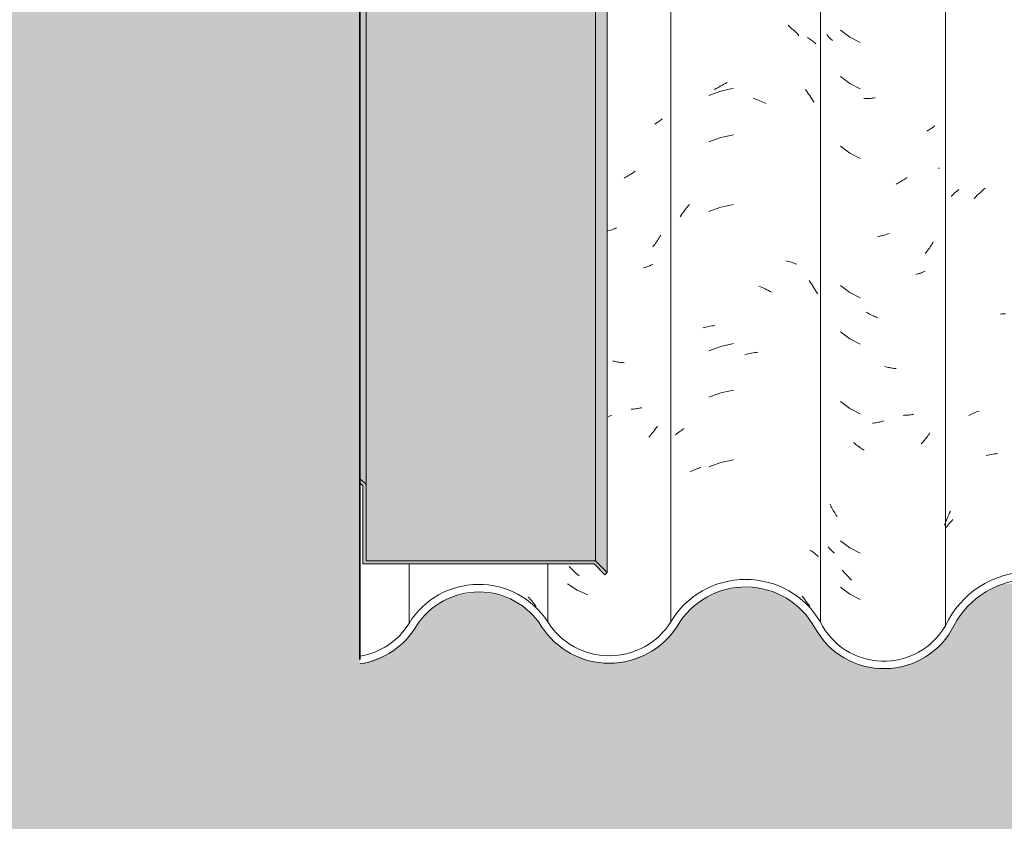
# Model space of a CAD drawing. Header units: metres. Extents: x -27.3 to 21, y -0.3 to 10.3.
# Tile 145 of 255: x 12.981 to 13.621, y 2.65 to 3.17. Entities that reach past the tile are written whole.
import ezdxf

# ---------------------------------------------------------------- set-up
doc = ezdxf.new("R2010")
doc.units = ezdxf.units.M
doc.layers.add('A-DETL', color=7, linetype='Continuous', lineweight=5, true_color=0x00a600)
for name, color, linetype, lineweight in [('A-DETL-GENF', 7, 'Continuous', 5), ('A-GLAZ-CWMG', 7, 'Continuous', 5), ('A-ROOF-OTLN', 7, 'Continuous', 5), ('A-ROOF-PATT', 7, 'Continuous', 5), ('A-WALL', 7, 'Continuous', 5)]:
    doc.layers.add(name, color=color, linetype=linetype, lineweight=lineweight)

# ---------------------------------------------------------------- blocks, each defined once
blk = doc.blocks.new('FP_288-FACHADA 03')
at = {"layer": 'A-GLAZ-CWMG', "color": 9, "true_color": 0xc0c0c0}
for p, q in [((18.7938, 3.05569), (18.79446, 3.05638)), ((18.79446, 3.05638), (18.79515, 3.05706)), ((18.79515, 3.05706), (18.79586, 3.05772)), ((18.79586, 3.05772), (18.79658, 3.05837)), ((18.79658, 3.05837), (18.79733, 3.059)), ((18.79733, 3.059), (18.79809, 3.05962)), ((18.79809, 3.05962), (18.79887, 3.06022)), ((18.80885, 3.05443), (18.80983, 3.05544)), ((18.80983, 3.05544), (18.81082, 3.05643)), ((18.81082, 3.05643), (18.81183, 3.0574)), ((18.81183, 3.0574), (18.81284, 3.05836)), ((18.81284, 3.05836), (18.81388, 3.05929)), ((18.81388, 3.05929), (18.81492, 3.0602)), ((18.81492, 3.0602), (18.81597, 3.06109)), ((18.82573, 2.97934), (18.82688, 2.97941)), ((18.82688, 2.97941), (18.82804, 2.97945)), ((18.82804, 2.97945), (18.8292, 2.97947)), ((18.80707, 2.9144), (18.80802, 2.91483)), ((18.80802, 2.91483), (18.80898, 2.91524)), ((18.80898, 2.91524), (18.80996, 2.91563)), ((18.80996, 2.91563), (18.81096, 2.91601)), ((18.81096, 2.91601), (18.81197, 2.91636)), ((18.80521, 2.91349), (18.80613, 2.91396)), ((18.80613, 2.91396), (18.80707, 2.9144)), ((18.81651, 2.88753), (18.81758, 2.88777)), ((18.81758, 2.88777), (18.81867, 2.88799)), ((18.81867, 2.88799), (18.81976, 2.8882)), ((18.81976, 2.8882), (18.82086, 2.88838)), ((18.82086, 2.88838), (18.82197, 2.88854)), ((18.82197, 2.88854), (18.8231, 2.88868)), ((18.8231, 2.88868), (18.82423, 2.8888)), ((18.79285, 2.85018), (18.79347, 2.85146)), ((18.79005, 2.84362), (18.79057, 2.84495)), ((18.79057, 2.84495), (18.79111, 2.84627)), ((18.79111, 2.84627), (18.79167, 2.84759)), ((18.79167, 2.84759), (18.79225, 2.84889)), ((18.79225, 2.84889), (18.79285, 2.85018)), ((18.79297, 2.8438), (18.79362, 2.8445)), ((18.79362, 2.8445), (18.79428, 2.84519)), ((18.79428, 2.84519), (18.79496, 2.84587)), ((18.78955, 2.84228), (18.79005, 2.84362)), ((18.79061, 2.84086), (18.79117, 2.84161)), ((18.79117, 2.84161), (18.79175, 2.84235)), ((18.79175, 2.84235), (18.79235, 2.84308)), ((18.79235, 2.84308), (18.79297, 2.8438))]:
    blk.add_line(p, q, dxfattribs=at)
blk = doc.blocks.new('FP_289-FACHADA 03')
at = {"layer": 'A-GLAZ-CWMG', "color": 9, "true_color": 0xc0c0c0}
for p, q in [((18.7135, 3.16032), (18.71315, 3.16079)), ((18.71386, 3.15987), (18.7135, 3.16032)), ((18.71423, 3.15941), (18.71386, 3.15987)), ((18.71462, 3.15897), (18.71423, 3.15941)), ((18.71502, 3.15853), (18.71462, 3.15897)), ((18.71543, 3.1581), (18.71502, 3.15853)), ((18.71585, 3.15768), (18.71543, 3.1581)), ((18.71629, 3.15727), (18.71585, 3.15768)), ((18.72207, 3.16369), (18.72801, 3.15914)), ((18.72801, 3.15914), (18.73468, 3.15574)), ((18.71674, 3.15687), (18.71629, 3.15727)), ((18.72207, 3.13355), (18.72801, 3.129)), ((18.72801, 3.129), (18.73468, 3.12559)), ((18.73798, 3.11925), (18.73726, 3.11926)), ((18.7387, 3.11925), (18.73798, 3.11925)), ((18.73942, 3.11927), (18.7387, 3.11925)), ((18.74015, 3.11929), (18.73942, 3.11927)), ((18.74088, 3.11934), (18.74015, 3.11929)), ((18.74162, 3.11939), (18.74088, 3.11934)), ((18.74235, 3.11946), (18.74162, 3.11939)), ((18.74309, 3.11954), (18.74235, 3.11946)), ((18.74384, 3.11963), (18.74309, 3.11954)), ((18.74458, 3.11974), (18.74384, 3.11963)), ((18.78125, 3.10007), (18.78076, 3.09973)), ((18.78174, 3.10042), (18.78125, 3.10007)), ((18.78222, 3.10078), (18.78174, 3.10042)), ((18.78269, 3.10115), (18.78222, 3.10078)), ((18.78314, 3.10153), (18.78269, 3.10115)), ((18.77866, 3.09846), (18.77811, 3.09816)), ((18.7792, 3.09876), (18.77866, 3.09846)), ((18.77973, 3.09908), (18.7792, 3.09876)), ((18.78025, 3.0994), (18.77973, 3.09908)), ((18.78076, 3.09973), (18.78025, 3.0994)), ((18.72207, 3.08833), (18.72801, 3.08379)), ((18.72801, 3.08379), (18.73468, 3.08038)), ((18.76536, 3.06802), (18.76466, 3.06753)), ((18.78599, 3.0742), (18.78573, 3.07391)), ((18.75889, 3.06413), (18.75815, 3.06376)), ((18.75962, 3.06451), (18.75889, 3.06413)), ((18.76035, 3.0649), (18.75962, 3.06451)), ((18.76108, 3.06531), (18.76035, 3.0649)), ((18.7618, 3.06573), (18.76108, 3.06531)), ((18.76252, 3.06616), (18.7618, 3.06573)), ((18.76324, 3.0666), (18.76252, 3.06616)), ((18.76395, 3.06706), (18.76324, 3.0666)), ((18.76466, 3.06753), (18.76395, 3.06706)), ((18.74674, 3.0297), (18.74599, 3.02955)), ((18.74749, 3.02986), (18.74674, 3.0297)), ((18.74824, 3.03004), (18.74749, 3.02986)), ((18.74899, 3.03022), (18.74824, 3.03004)), ((18.74975, 3.03042), (18.74899, 3.03022)), ((18.7505, 3.03064), (18.74975, 3.03042)), ((18.75125, 3.03087), (18.7505, 3.03064)), ((18.752, 3.03111), (18.75125, 3.03087)), ((18.75275, 3.03136), (18.752, 3.03111)), ((18.7535, 3.03163), (18.75275, 3.03136)), ((18.78075, 3.02372), (18.78024, 3.02296)), ((18.78124, 3.0245), (18.78075, 3.02372)), ((18.78173, 3.02528), (18.78124, 3.0245)), ((18.78221, 3.02607), (18.78173, 3.02528)), ((18.77755, 3.01929), (18.77698, 3.01858)), ((18.7781, 3.02), (18.77755, 3.01929)), ((18.77865, 3.02073), (18.7781, 3.02)), ((18.77919, 3.02146), (18.77865, 3.02073)), ((18.77972, 3.02221), (18.77919, 3.02146)), ((18.78024, 3.02296), (18.77972, 3.02221)), ((18.77159, 3.0052), (18.77094, 3.00504)), ((18.77222, 3.00538), (18.77159, 3.0052)), ((18.77286, 3.00557), (18.77222, 3.00538)), ((18.77348, 3.00577), (18.77286, 3.00557)), ((18.7741, 3.00598), (18.77348, 3.00577)), ((18.7747, 3.00621), (18.7741, 3.00598)), ((18.7753, 3.00644), (18.7747, 3.00621)), ((18.7759, 3.00668), (18.7753, 3.00644)), ((18.77648, 3.00694), (18.7759, 3.00668)), ((18.77705, 3.0072), (18.77648, 3.00694)), ((18.72207, 2.99791), (18.72801, 2.99336)), ((18.72801, 2.99336), (18.73468, 2.98995)), ((18.73944, 2.98007), (18.73871, 2.98049)), ((18.74016, 2.97967), (18.73944, 2.98007)), ((18.7409, 2.97928), (18.74016, 2.97967)), ((18.74163, 2.9789), (18.7409, 2.97928)), ((18.74237, 2.97854), (18.74163, 2.9789)), ((18.74311, 2.97819), (18.74237, 2.97854)), ((18.74385, 2.97786), (18.74311, 2.97819)), ((18.74459, 2.97753), (18.74385, 2.97786)), ((18.74534, 2.97722), (18.74459, 2.97753)), ((18.74609, 2.97693), (18.74534, 2.97722)), ((18.72207, 2.96776), (18.72801, 2.96321)), ((18.72801, 2.96321), (18.73468, 2.95981)), ((18.75153, 2.94505), (18.75078, 2.94525)), ((18.75228, 2.94487), (18.75153, 2.94505)), ((18.75303, 2.9447), (18.75228, 2.94487)), ((18.75378, 2.94454), (18.75303, 2.9447)), ((18.75453, 2.9444), (18.75378, 2.94454)), ((18.75528, 2.94427), (18.75453, 2.9444)), ((18.75602, 2.94415), (18.75528, 2.94427)), ((18.75677, 2.94405), (18.75602, 2.94415)), ((18.75751, 2.94396), (18.75677, 2.94405)), ((18.75825, 2.94388), (18.75751, 2.94396)), ((18.72207, 2.92255), (18.72801, 2.918)), ((18.72801, 2.918), (18.73468, 2.91459)), ((18.74349, 2.90859), (18.74275, 2.9085)), ((18.74423, 2.90869), (18.74349, 2.90859)), ((18.74498, 2.90881), (18.74423, 2.90869)), ((18.74573, 2.90893), (18.74498, 2.90881)), ((18.74648, 2.90908), (18.74573, 2.90893)), ((18.74723, 2.90923), (18.74648, 2.90908)), ((18.74798, 2.9094), (18.74723, 2.90923)), ((18.74873, 2.90958), (18.74798, 2.9094)), ((18.74948, 2.90978), (18.74873, 2.90958)), ((18.75023, 2.90999), (18.74948, 2.90978)), ((18.7635, 2.91359), (18.76279, 2.91357)), ((18.76421, 2.91362), (18.7635, 2.91359)), ((18.76492, 2.91366), (18.76421, 2.91362)), ((18.76562, 2.91372), (18.76492, 2.91366)), ((18.76631, 2.91379), (18.76562, 2.91372)), ((18.767, 2.91388), (18.76631, 2.91379)), ((18.76769, 2.91397), (18.767, 2.91388)), ((18.76836, 2.91408), (18.76769, 2.91397)), ((18.76904, 2.9142), (18.76836, 2.91408)), ((18.7697, 2.91433), (18.76904, 2.9142)), ((18.78006, 2.90212), (18.77953, 2.90137)), ((18.73112, 2.89541), (18.73045, 2.89597)), ((18.73179, 2.89486), (18.73112, 2.89541)), ((18.77502, 2.89572), (18.77441, 2.89506)), ((18.77561, 2.89639), (18.77502, 2.89572)), ((18.7762, 2.89707), (18.77561, 2.89639)), ((18.77678, 2.89776), (18.7762, 2.89707)), ((18.77735, 2.89847), (18.77678, 2.89776)), ((18.77791, 2.89918), (18.77735, 2.89847)), ((18.77846, 2.8999), (18.77791, 2.89918)), ((18.779, 2.90063), (18.77846, 2.8999)), ((18.77953, 2.90137), (18.779, 2.90063)), ((18.73246, 2.89432), (18.73179, 2.89486)), ((18.73315, 2.89379), (18.73246, 2.89432)), ((18.73384, 2.89327), (18.73315, 2.89379)), ((18.73453, 2.89277), (18.73384, 2.89327)), ((18.73523, 2.89227), (18.73453, 2.89277)), ((18.73593, 2.8918), (18.73523, 2.89227)), ((18.73664, 2.89133), (18.73593, 2.8918)), ((18.73735, 2.89088), (18.73664, 2.89133)), ((18.71562, 2.8551), (18.71522, 2.85594)), ((18.71604, 2.85426), (18.71562, 2.8551)), ((18.71646, 2.85343), (18.71604, 2.85426)), ((18.7169, 2.85261), (18.71646, 2.85343)), ((18.71735, 2.8518), (18.7169, 2.85261)), ((18.71781, 2.851), (18.71735, 2.8518)), ((18.71828, 2.8502), (18.71781, 2.851)), ((18.71877, 2.84942), (18.71828, 2.8502)), ((18.71926, 2.84864), (18.71877, 2.84942)), ((18.71976, 2.84787), (18.71926, 2.84864)), ((18.72207, 2.83212), (18.72801, 2.82757)), ((18.71437, 2.82768), (18.71401, 2.82811)), ((18.71475, 2.82725), (18.71437, 2.82768)), ((18.71514, 2.82683), (18.71475, 2.82725)), ((18.71554, 2.82642), (18.71514, 2.82683)), ((18.71596, 2.82601), (18.71554, 2.82642)), ((18.71638, 2.82561), (18.71596, 2.82601)), ((18.71682, 2.82522), (18.71638, 2.82561)), ((18.71727, 2.82484), (18.71682, 2.82522)), ((18.72801, 2.82757), (18.73468, 2.82417)), ((18.71773, 2.82447), (18.71727, 2.82484)), ((18.7182, 2.8241), (18.71773, 2.82447)), ((18.72369, 2.81244), (18.72312, 2.81314)), ((18.72427, 2.81176), (18.72369, 2.81244)), ((18.72486, 2.81108), (18.72427, 2.81176)), ((18.72546, 2.81041), (18.72486, 2.81108)), ((18.72607, 2.80976), (18.72546, 2.81041)), ((18.72668, 2.80911), (18.72607, 2.80976)), ((18.72731, 2.80848), (18.72668, 2.80911)), ((18.72794, 2.80786), (18.72731, 2.80848)), ((18.72857, 2.80724), (18.72794, 2.80786)), ((18.72922, 2.80665), (18.72857, 2.80724)), ((18.72207, 2.80198), (18.72801, 2.79743)), ((18.72801, 2.79743), (18.73468, 2.79402))]:
    blk.add_line(p, q, dxfattribs=at)
blk = doc.blocks.new('FP_290-FACHADA 03')
at = {"layer": 'A-GLAZ-CWMG', "color": 9, "true_color": 0xc0c0c0}
for p, q in [((18.68799, 3.16682), (18.68891, 3.16603)), ((18.68891, 3.16603), (18.68982, 3.16523)), ((18.68982, 3.16523), (18.69072, 3.1644)), ((18.69072, 3.1644), (18.69161, 3.16357)), ((18.69161, 3.16357), (18.69249, 3.16271)), ((18.69249, 3.16271), (18.69335, 3.16184)), ((18.69335, 3.16184), (18.69421, 3.16096)), ((18.69421, 3.16096), (18.69505, 3.16006)), ((18.7005, 3.15895), (18.70124, 3.15847)), ((18.70124, 3.15847), (18.70196, 3.15798)), ((18.70196, 3.15798), (18.70268, 3.15747)), ((18.70268, 3.15747), (18.70337, 3.15695)), ((18.70337, 3.15695), (18.70406, 3.15642)), ((18.70406, 3.15642), (18.70472, 3.15588)), ((18.70472, 3.15588), (18.70538, 3.15532)), ((18.70538, 3.15532), (18.70601, 3.15476)), ((18.64031, 3.12507), (18.6413, 3.1257)), ((18.6413, 3.1257), (18.6423, 3.12631)), ((18.6423, 3.12631), (18.64331, 3.1269)), ((18.64331, 3.1269), (18.64432, 3.12748)), ((18.64432, 3.12748), (18.64534, 3.12803)), ((18.65265, 3.1259), (18.64438, 3.12415)), ((18.64534, 3.12803), (18.64636, 3.12857)), ((18.64636, 3.12857), (18.64739, 3.12909)), ((18.64739, 3.12909), (18.64842, 3.12959)), ((18.64438, 3.12415), (18.63646, 3.1212)), ((18.66539, 3.11947), (18.66644, 3.11909)), ((18.66644, 3.11909), (18.66749, 3.1187)), ((18.69908, 3.12519), (18.69984, 3.1242)), ((18.69984, 3.1242), (18.7006, 3.12319)), ((18.7006, 3.12319), (18.70134, 3.12217)), ((18.70134, 3.12217), (18.70206, 3.12114)), ((18.70206, 3.12114), (18.70277, 3.1201)), ((18.70277, 3.1201), (18.70347, 3.11904)), ((18.66749, 3.1187), (18.66854, 3.11829)), ((18.66854, 3.11829), (18.66959, 3.11786)), ((18.66959, 3.11786), (18.67063, 3.11741)), ((18.67063, 3.11741), (18.67167, 3.11695)), ((18.67167, 3.11695), (18.67271, 3.11646)), ((18.67271, 3.11646), (18.67374, 3.11595)), ((18.70347, 3.11904), (18.70415, 3.11797)), ((18.70415, 3.11797), (18.70481, 3.11688)), ((18.64438, 3.09401), (18.63646, 3.09105)), ((18.65265, 3.09576), (18.64438, 3.09401)), ((18.62236, 3.04856), (18.62315, 3.04952)), ((18.62315, 3.04952), (18.62396, 3.05047)), ((18.64438, 3.04879), (18.63646, 3.04584)), ((18.65265, 3.05055), (18.64438, 3.04879)), ((18.6179, 3.04248), (18.61861, 3.04353)), ((18.61861, 3.04353), (18.61933, 3.04456)), ((18.61933, 3.04456), (18.62007, 3.04558)), ((18.62007, 3.04558), (18.62082, 3.04659)), ((18.62082, 3.04659), (18.62158, 3.04758)), ((18.62158, 3.04758), (18.62236, 3.04856)), ((18.68648, 3.01395), (18.68742, 3.01373)), ((18.68742, 3.01373), (18.68834, 3.01349)), ((18.68834, 3.01349), (18.68926, 3.01323)), ((18.68926, 3.01323), (18.69017, 3.01296)), ((18.69017, 3.01296), (18.69106, 3.01267)), ((18.69106, 3.01267), (18.69195, 3.01237)), ((18.69195, 3.01237), (18.69282, 3.01204)), ((18.69282, 3.01204), (18.69368, 3.01171)), ((18.70169, 3.00111), (18.7024, 3.00007)), ((18.7024, 3.00007), (18.70311, 2.99902)), ((18.70311, 2.99902), (18.7038, 2.99795)), ((18.7038, 2.99795), (18.70447, 2.99688)), ((18.66905, 2.99752), (18.67009, 2.99708)), ((18.67009, 2.99708), (18.67113, 2.99662)), ((18.67113, 2.99662), (18.67217, 2.99614)), ((18.67217, 2.99614), (18.6732, 2.99565)), ((18.6732, 2.99565), (18.67423, 2.99513)), ((18.67423, 2.99513), (18.67526, 2.9946)), ((18.67526, 2.9946), (18.67627, 2.99404)), ((18.67627, 2.99404), (18.67729, 2.99347)), ((18.70447, 2.99688), (18.70513, 2.99579)), ((18.70513, 2.99579), (18.70577, 2.99468)), ((18.70577, 2.99468), (18.7064, 2.99357)), ((18.7064, 2.99357), (18.70701, 2.99245)), ((18.63274, 2.97047), (18.63367, 2.97071)), ((18.63367, 2.97071), (18.63461, 2.97092)), ((18.63461, 2.97092), (18.63555, 2.97112)), ((18.63555, 2.97112), (18.63651, 2.9713)), ((18.63651, 2.9713), (18.63747, 2.97146)), ((18.63747, 2.97146), (18.63845, 2.97161)), ((18.63845, 2.97161), (18.63943, 2.97173)), ((18.63943, 2.97173), (18.64041, 2.97184)), ((18.65265, 2.96012), (18.64438, 2.95836)), ((18.64438, 2.95836), (18.63646, 2.95541)), ((18.66, 2.95296), (18.66106, 2.95323)), ((18.66106, 2.95323), (18.66212, 2.95347)), ((18.66212, 2.95347), (18.66317, 2.9537)), ((18.66317, 2.9537), (18.66423, 2.95391)), ((18.66423, 2.95391), (18.66529, 2.9541)), ((18.66529, 2.9541), (18.66634, 2.95427)), ((18.66634, 2.95427), (18.66739, 2.95442)), ((18.66739, 2.95442), (18.66844, 2.95455)), ((18.64438, 2.92822), (18.63646, 2.92527)), ((18.65265, 2.92998), (18.64438, 2.92822)), ((18.61559, 2.9014), (18.61625, 2.90195)), ((18.61625, 2.90195), (18.61692, 2.90249)), ((18.61692, 2.90249), (18.61761, 2.90302)), ((18.61761, 2.90302), (18.61831, 2.90353)), ((18.61831, 2.90353), (18.61903, 2.90403)), ((18.61903, 2.90403), (18.61976, 2.90452)), ((18.61976, 2.90452), (18.6205, 2.905)), ((18.61495, 2.90084), (18.61559, 2.9014)), ((18.64438, 2.88301), (18.63646, 2.88005)), ((18.65265, 2.88476), (18.64438, 2.88301)), ((18.62443, 2.87701), (18.62525, 2.87739)), ((18.62525, 2.87739), (18.62609, 2.87776)), ((18.62609, 2.87776), (18.62694, 2.87812)), ((18.62694, 2.87812), (18.6278, 2.87846)), ((18.6278, 2.87846), (18.62867, 2.87879)), ((18.62867, 2.87879), (18.62956, 2.87909)), ((18.62956, 2.87909), (18.63045, 2.87939)), ((18.63045, 2.87939), (18.63135, 2.87966)), ((18.70236, 2.82613), (18.70306, 2.82562)), ((18.70306, 2.82562), (18.70375, 2.82509)), ((18.70375, 2.82509), (18.70442, 2.82456)), ((18.70442, 2.82456), (18.70508, 2.82401)), ((18.70508, 2.82401), (18.70573, 2.82344)), ((18.70573, 2.82344), (18.70636, 2.82287)), ((18.70636, 2.82287), (18.70697, 2.82228)), ((18.70697, 2.82228), (18.70756, 2.82169)), ((18.69706, 2.79608), (18.69792, 2.79505)), ((18.69792, 2.79505), (18.69877, 2.794)), ((18.69877, 2.794), (18.69961, 2.79294)), ((18.69961, 2.79294), (18.70042, 2.79186)), ((18.70042, 2.79186), (18.70122, 2.79076)), ((18.70122, 2.79076), (18.70201, 2.78965))]:
    blk.add_line(p, q, dxfattribs=at)
blk = doc.blocks.new('FP_291-FACHADA 03')
at = {"layer": 'A-GLAZ-CWMG', "color": 9, "true_color": 0xc0c0c0}
for p, q in [((18.60187, 3.10292), (18.60127, 3.10258)), ((18.60245, 3.10327), (18.60187, 3.10292)), ((18.60303, 3.10363), (18.60245, 3.10327)), ((18.60359, 3.10401), (18.60303, 3.10363)), ((18.60414, 3.10439), (18.60359, 3.10401)), ((18.60468, 3.10479), (18.60414, 3.10439)), ((18.60521, 3.1052), (18.60468, 3.10479)), ((18.60572, 3.10561), (18.60521, 3.1052)), ((18.60622, 3.10604), (18.60572, 3.10561)), ((18.58232, 3.06806), (18.58151, 3.06763)), ((18.58313, 3.06851), (18.58232, 3.06806)), ((18.58394, 3.06898), (18.58313, 3.06851)), ((18.58474, 3.06946), (18.58394, 3.06898)), ((18.58554, 3.06996), (18.58474, 3.06946)), ((18.58633, 3.07047), (18.58554, 3.06996)), ((18.58712, 3.071), (18.58633, 3.07047)), ((18.5879, 3.07155), (18.58712, 3.071)), ((18.58867, 3.07211), (18.5879, 3.07155)), ((18.57185, 3.03361), (18.57102, 3.03338)), ((18.57269, 3.03386), (18.57185, 3.03361)), ((18.57353, 3.03412), (18.57269, 3.03386)), ((18.57437, 3.0344), (18.57353, 3.03412)), ((18.5752, 3.0347), (18.57437, 3.0344)), ((18.57604, 3.03501), (18.5752, 3.0347)), ((18.57687, 3.03534), (18.57604, 3.03501)), ((18.60478, 3.02968), (18.60424, 3.0288)), ((18.6053, 3.03056), (18.60478, 3.02968)), ((18.60077, 3.02377), (18.60015, 3.02297)), ((18.60138, 3.02458), (18.60077, 3.02377)), ((18.60198, 3.0254), (18.60138, 3.02458)), ((18.60256, 3.02623), (18.60198, 3.0254)), ((18.60313, 3.02708), (18.60256, 3.02623)), ((18.60369, 3.02793), (18.60313, 3.02708)), ((18.60424, 3.0288), (18.60369, 3.02793)), ((18.59764, 3.01044), (18.59697, 3.01018)), ((18.5983, 3.01071), (18.59764, 3.01044)), ((18.59895, 3.01099), (18.5983, 3.01071)), ((18.59959, 3.01129), (18.59895, 3.01099)), ((18.60022, 3.01159), (18.59959, 3.01129)), ((18.5949, 3.00949), (18.59419, 3.00928)), ((18.5956, 3.0097), (18.5949, 3.00949)), ((18.59629, 3.00993), (18.5956, 3.0097)), ((18.59697, 3.01018), (18.59629, 3.00993)), ((18.57498, 2.94867), (18.57415, 2.94885)), ((18.57582, 2.94849), (18.57498, 2.94867)), ((18.57665, 2.94834), (18.57582, 2.94849)), ((18.57748, 2.9482), (18.57665, 2.94834)), ((18.57831, 2.94808), (18.57748, 2.9482)), ((18.57914, 2.94797), (18.57831, 2.94808)), ((18.57997, 2.94788), (18.57914, 2.94797)), ((18.58079, 2.94781), (18.57997, 2.94788)), ((18.58161, 2.94775), (18.58079, 2.94781)), ((18.58691, 2.91763), (18.58612, 2.91758)), ((18.58769, 2.91769), (18.58691, 2.91763)), ((18.58846, 2.91777), (18.58769, 2.91769)), ((18.58923, 2.91786), (18.58846, 2.91777)), ((18.58999, 2.91796), (18.58923, 2.91786)), ((18.59075, 2.91809), (18.58999, 2.91796)), ((18.5915, 2.91822), (18.59075, 2.91809)), ((18.59224, 2.91837), (18.5915, 2.91822)), ((18.59297, 2.91854), (18.59224, 2.91837)), ((18.57192, 2.91306), (18.57109, 2.91283)), ((18.57276, 2.91331), (18.57192, 2.91306)), ((18.5736, 2.91358), (18.57276, 2.91331)), ((18.6002, 2.90246), (18.59957, 2.90168)), ((18.60082, 2.90326), (18.6002, 2.90246)), ((18.60143, 2.90407), (18.60082, 2.90326)), ((18.60202, 2.9049), (18.60143, 2.90407)), ((18.60261, 2.90573), (18.60202, 2.9049)), ((18.60318, 2.90658), (18.60261, 2.90573)), ((18.59828, 2.90014), (18.59762, 2.89939)), ((18.59893, 2.9009), (18.59828, 2.90014)), ((18.59957, 2.90168), (18.59893, 2.9009)), ((18.5466, 2.81475), (18.54593, 2.81549)), ((18.54728, 2.81402), (18.5466, 2.81475)), ((18.54797, 2.81331), (18.54728, 2.81402)), ((18.54866, 2.81261), (18.54797, 2.81331)), ((18.54937, 2.81192), (18.54866, 2.81261)), ((18.55008, 2.81125), (18.54937, 2.81192)), ((18.55081, 2.81059), (18.55008, 2.81125)), ((18.55154, 2.80994), (18.55081, 2.81059)), ((18.55228, 2.80931), (18.55154, 2.80994)), ((18.54482, 2.80427), (18.55103, 2.80004)), ((18.55103, 2.80004), (18.55789, 2.79695))]:
    blk.add_line(p, q, dxfattribs=at)
blk = doc.blocks.new('FP_292-FACHADA 03')
at = {"layer": 'A-GLAZ-CWMG', "color": 9, "true_color": 0xc0c0c0}
for p, q in [((18.51926, 2.79563), (18.52004, 2.79479)), ((18.52004, 2.79479), (18.52081, 2.79394)), ((18.52081, 2.79394), (18.52157, 2.79308)), ((18.52157, 2.79308), (18.52231, 2.7922)), ((18.52231, 2.7922), (18.52304, 2.79131)), ((18.52304, 2.79131), (18.52377, 2.7904)), ((18.52377, 2.7904), (18.52447, 2.78949))]:
    blk.add_line(p, q, dxfattribs=at)
blk = doc.blocks.new('Rectangular Mullion - Telha Fibrocimento - Ondulada-V280-FACHADA 03')
at = {"layer": 'A-GLAZ-CWMG', "true_color": 0xc0c0c0}
h = blk.add_hatch(dxfattribs=at)
h.set_pattern_fill('FP_25', color=9, style=0, pattern_type=2)
h.set_pattern_definition([(0, (32.697, 1.318), (0.4064, 0.10048), [0.01676, -0.28804, 0.01676, -0.28804, -1.626]), (0, (32.697, 1.318), (0.4064, 0.10048), [-0.6096, 0.01676, -0.59284, 0.01676, -0.28804, -0.7112]), (0, (32.697, 1.318), (0.4064, 0.10048), [-1.524, 0.01676, -0.18644, 0.01676, -0.49124]), (120.277, (32.85, 1.369), (-0.29021076, 0.2961346), [0.01663, -0.28565, 0.01663, -1.898]), (120.277, (32.85, 1.369), (-0.29021076, 0.2961346), [-0.3189, -0.28565, 0.01663, -0.58792, -1.008]), (120.277, (32.85, 1.369), (-0.29021076, 0.2961346), [-1.209, 0.01663, -0.28565, 0.01663, -0.68868]), (120.277, (32.85, 1.369), (-0.29021076, 0.2961346), [-1.528, -0.18489, 0.01663, -0.48717]), (239.723, (32.9, 1.569), (-0.1161944, -0.39998585), [0.01663, -0.28565, 0.01663, -1.898]), (239.723, (32.9, 1.569), (-0.1161944, -0.39998585), [-0.3189, -0.28565, 0.01663, -0.58792, -1.008]), (239.723, (32.9, 1.569), (-0.1161944, -0.39998585), [-1.209, 0.01663, -0.28565, 0.01663, -0.68868]), (239.723, (32.9, 1.569), (-0.1161944, -0.39998585), [-1.528, -0.18489, 0.01663, -0.48717])])
h.paths.add_polyline_path([(18.74476, 2.7494), (18.75707, 2.74958), (18.76897, 2.75269), (18.77977, 2.75853), (18.79008, 2.76865), (18.80325, 2.78808), (18.81339, 2.79709), (18.82541, 2.80342), (18.83862, 2.8067), (18.85224, 2.80674), (18.86653, 2.80298), (18.87753, 2.79727), (18.88772, 2.78833), (18.90229, 2.76733), (18.91134, 2.75936), (18.92383, 2.75331), (18.93438, 2.75085), (18.94594, 2.75081), (18.95772, 2.75364), (18.96875, 2.75941), (18.9782, 2.76797), (18.99193, 2.78734), (19.00336, 2.79661), (19.01486, 2.80202), (19.02645, 2.80461), (19.04016, 2.80421), (19.05306, 2.80055), (19.06242, 2.79576), (19.07214, 2.78739), (19.08718, 2.7667), (19.09644, 2.75902), (19.10792, 2.7536), (19.11844, 2.75119), (19.1299, 2.75118), (19.14214, 2.75427), (19.15363, 2.76063), (19.15732, 2.76427), (19.14896, 2.7586), (19.13805, 2.75427), (19.13734, 2.75676), (19.13319, 2.75365), (19.12282, 2.75288), (19.1106, 2.75476), (19.10701, 2.75617), (19.10792, 2.75866), (19.10721, 2.75902), (19.10137, 2.76203), (19.09948, 2.75922), (19.08772, 2.7684), (19.08028, 2.77738), (19.08393, 2.77941), (19.07578, 2.79078), (19.06513, 2.79992), (19.05098, 2.80668), (19.03846, 2.80955), (19.02478, 2.8095), (19.0111, 2.80614), (18.99861, 2.79967), (18.9876, 2.78985), (18.97371, 2.77022), (18.96551, 2.76315), (18.95548, 2.75814), (18.94526, 2.75571), (18.93438, 2.75576), (18.92205, 2.7593), (18.91421, 2.7634), (18.90608, 2.77055), (18.89135, 2.79173), (18.87999, 2.8016), (18.86612, 2.80851), (18.85179, 2.81176), (18.83668, 2.81143), (18.82211, 2.80743), (18.80897, 2.80003), (18.79707, 2.78808), (18.78883, 2.77531), (18.78351, 2.7682), (18.77502, 2.76122), (18.76509, 2.75644), (18.75429, 2.75416), (18.74325, 2.75449), (18.73217, 2.75766), (18.72223, 2.76349), (18.71494, 2.77025), (18.70893, 2.77941), (18.69849, 2.79202), (18.6884, 2.79966), (18.67488, 2.80519), (18.66038, 2.80707), (18.64542, 2.805), (18.63237, 2.79966), (18.62076, 2.79087), (18.60432, 2.77031), (18.59473, 2.76336), (18.5837, 2.75901), (18.57191, 2.75752), (18.55896, 2.75946), (18.54909, 2.76336), (18.5395, 2.77031), (18.52345, 2.78966), (18.51046, 2.79827), (18.50006, 2.80228), (18.48673, 2.80384), (18.47342, 2.80202), (18.46101, 2.79695), (18.4503, 2.78894), (18.4346, 2.76944), (18.42516, 2.76249), (18.41408, 2.75812), (18.41004, 2.7576), (18.41004, 2.75268), (18.41578, 2.75343), (18.4281, 2.75847), (18.43868, 2.76648), (18.45448, 2.7861), (18.46422, 2.79309), (18.47571, 2.79749), (18.48735, 2.79892), (18.50006, 2.7971), (18.51046, 2.79299), (18.52017, 2.78596), (18.53734, 2.76582), (18.54674, 2.75902), (18.56012, 2.75408), (18.57201, 2.75261), (18.58505, 2.75427), (18.59897, 2.76037), (18.60784, 2.76684), (18.62335, 2.78645), (18.63261, 2.79404), (18.64512, 2.79966), (18.65515, 2.80188), (18.66718, 2.8017), (18.67883, 2.79874), (18.68946, 2.79318), (18.69849, 2.78531), (18.7125, 2.76563), (18.72299, 2.75706), (18.73277, 2.75214), (18.74396, 2.74958)])
h.paths.add_polyline_path([(19.21338, 2.80707), (19.21057, 2.80429), (19.21688, 2.80431), (19.21361, 2.80689)])
h.paths.add_polyline_path([(19.3089, 2.75151), (19.30664, 2.75416), (19.30774, 2.75425), (19.31809, 2.75644), (19.32197, 2.75875), (19.31007, 2.75642), (19.30076, 2.75659), (19.28913, 2.75986), (19.28018, 2.76482), (19.27321, 2.77075), (19.25856, 2.79087), (19.24608, 2.80079), (19.23408, 2.8064), (19.22169, 2.80921), (19.20838, 2.80919), (19.19339, 2.80519), (19.18244, 2.79958), (19.17192, 2.79053), (19.16279, 2.77693), (19.16483, 2.77875), (19.16825, 2.77693), (19.16973, 2.7824), (19.16483, 2.77941), (19.17395, 2.79053), (19.17581, 2.78737), (19.18524, 2.79549), (19.1834, 2.79817), (19.18537, 2.79958), (19.18561, 2.79568), (19.19656, 2.80129), (19.1956, 2.80384), (19.19996, 2.80533), (19.21526, 2.80683), (19.2219, 2.80596), (19.22209, 2.80421), (19.23588, 2.80045), (19.24608, 2.79505), (19.25262, 2.78947), (19.25319, 2.79064), (19.26189, 2.77936), (19.26132, 2.77874), (19.26249, 2.77712), (19.26343, 2.77712), (19.27013, 2.76691), (19.2801, 2.75893), (19.29098, 2.75388), (19.30146, 2.75152), (19.30771, 2.75151)])
h.paths.add_polyline_path([(19.46434, 2.75178), (19.47069, 2.75182), (19.47683, 2.75331), (19.47505, 2.75375), (19.4693, 2.75676), (19.45862, 2.75689), (19.44704, 2.76006), (19.4382, 2.76482), (19.43097, 2.7709), (19.41851, 2.78786), (19.41055, 2.79465), (19.40015, 2.79964), (19.39039, 2.80184), (19.37841, 2.80135), (19.36934, 2.79864), (19.36639, 2.79709), (19.3561, 2.78786), (19.34861, 2.77693), (19.34497, 2.77693), (19.34048, 2.77075), (19.33725, 2.768), (19.34162, 2.76659), (19.33231, 2.76379), (19.33463, 2.76023), (19.33362, 2.75892), (19.33689, 2.76122), (19.34473, 2.7682), (19.35654, 2.78446), (19.36361, 2.79052), (19.37193, 2.79475), (19.38103, 2.79693), (19.39097, 2.79679), (19.40119, 2.79388), (19.4078, 2.79052), (19.41488, 2.78446), (19.42736, 2.76744), (19.43807, 2.75901), (19.44918, 2.75401), (19.4598, 2.75178), (19.46178, 2.75178)])
h.paths.add_polyline_path([(19.47505, 2.75375), (19.48102, 2.75473), (19.47583, 2.75576)])
h.paths.add_polyline_path([(19.48209, 2.75451), (19.4927, 2.75983), (19.50178, 2.76744), (19.50857, 2.77718), (19.50514, 2.78059), (19.49826, 2.77111), (19.49084, 2.76456), (19.48123, 2.75948), (19.47687, 2.75836), (19.4817, 2.75678), (19.48187, 2.75576)])
h.paths.add_polyline_path([(19.12941, 2.75501), (19.13299, 2.75698), (19.12927, 2.75609)])
h.paths.add_polyline_path([(19.16084, 2.76684), (19.16084, 2.76765), (19.15759, 2.77004)])
h.paths.add_polyline_path([(19.26945, 2.7675), (19.26945, 2.76885), (19.27021, 2.76815), (19.26964, 2.76766)])
at = {"layer": 'A-GLAZ-CWMG'}
for p, q in [((18.61183, 4.13466), (18.61183, 2.77941)), ((18.70893, 4.13466), (18.70893, 2.77941)), ((18.79008, 4.13223), (18.79008, 2.77698)), ((18.44196, 2.81719), (18.44196, 2.77853)), ((18.53199, 2.81719), (18.53199, 2.77941))]:
    blk.add_line(p, q, dxfattribs=at)
for centre, major_axis, start_param, end_param in [((18.8456, 2.75157), (0.06118, 0), 0.478163, 2.708177), ((18.66038, 2.75157), (0.05612, 0), 0.525465, 2.616128), ((18.8456, 2.75157), (0.05618, 0), 0.479897, 2.667558), ((18.48725, 2.75157), (0.05286, 0), 0.561652, 2.599777), ((18.66038, 2.75157), (0.05114, 0), 0.49447, 2.616374), ((18.48725, 2.75157), (0.04788, 0), 0.560893, 2.57643), ((18.40257, 2.80228), (0.04614, 0), 4.876149, 5.735618), ((18.40257, 2.80228), (0.05114, 0), 4.860229, 5.75804), ((18.57191, 2.80408), (0.05205, 0), 3.701092, 5.7276), ((18.57191, 2.80408), (0.04708, 0), 3.700093, 5.724685), ((18.75015, 2.79935), (0.0508, 0), 3.634676, 5.820528), ((18.75015, 2.79935), (0.04589, 0), 3.596619, 5.767598)]:
    blk.add_ellipse(centre, major_axis=major_axis, ratio=0.988936, start_param=start_param, end_param=end_param, dxfattribs=at)
for name in ['FP_290-FACHADA 03', 'FP_288-FACHADA 03', 'FP_291-FACHADA 03', 'FP_289-FACHADA 03', 'FP_292-FACHADA 03']:
    blk.add_blockref(name, (0, 0), dxfattribs=at)

msp = doc.modelspace()

# ---------------------------------------------------------------- hatches: boundary and pattern name
at = {"layer": 'A-DETL-GENF', "true_color": 0xdbcc9e}
h = msp.add_hatch(color=9, dxfattribs=at)
h.paths.add_polyline_path([(13.20222, 2.62), (20.04722, 2.62), (20.04722, 2.68), (13.20222, 2.68), (13.20222, 2.65)])
h.paths.add_polyline_path([(18.99945, 4.62375), (19.94672, 4.62375), (19.94672, 4.71375), (17.16232, 4.71375), (17.16222, 4.80375), (17.00732, 4.80375), (17.00732, 4.62375), (18.50641, 4.62375)])
h = msp.add_hatch(color=9, dxfattribs=at)
h.paths.add_polyline_path([(13.083, -0.15), (13.20222, -0.15), (13.20222, 3.65), (12.87222, 3.65), (12.87222, -0.15), (13.05722, -0.15)])
h.paths.add_polyline_path([(13.03089, 3.67), (13.20222, 3.67), (13.20222, 4.25), (12.87222, 4.25), (12.87222, 3.67), (13.02722, 3.67)])
at = {"layer": 'A-ROOF-PATT', "true_color": 0x919191}
h = msp.add_hatch(color=252, dxfattribs=at)
h.paths.add_polyline_path([(13.20622, 2.86859), (13.20622, 3.625), (13.20485, 3.625), (13.20222, 3.65), (13.20222, 2.87263)])
h.paths.add_polyline_path([(13.20222, 3.67), (13.20622, 3.67), (13.20622, 4.22371), (13.20222, 4.22788), (13.20222, 3.76977)])
for points in [[(13.20626, 2.81921), (13.35505, 2.81921), (13.35505, 4.17416), (13.20622, 4.17416), (13.20622, 3.67), (13.22222, 3.67), (13.22222, 3.625), (13.20622, 3.625), (13.20622, 2.81921)], [(13.36271, 2.81147), (13.36271, 4.14817), (13.35905, 4.14817), (13.35705, 4.15014), (13.35705, 4.17214), (13.35505, 4.17416), (13.35505, 2.81921), (13.36098, 2.81321)], [(13.36129, 2.81004), (13.36271, 2.81147), (13.35505, 2.81921), (13.20622, 2.81921), (13.20622, 2.86859), (13.20222, 2.87263), (13.20222, 2.86977), (13.20422, 2.86775), (13.20422, 2.81719), (13.35422, 2.81719), (13.35988, 2.81147)]]:
    msp.add_hatch(color=252, dxfattribs=at).paths.add_polyline_path(points)
at = {"layer": 'A-WALL', "true_color": 0xdbcc9e}
msp.add_hatch(color=9, dxfattribs=at).paths.add_polyline_path([(13.20222, 2.68), (15.96722, 2.68), (15.96722, 2.80421), (15.96, 2.80421), (15.96, 2.77693), (15.95296, 2.76744), (15.94202, 2.7589), (15.93241, 2.75431), (15.9217, 2.75178), (15.9098, 2.75178), (15.89822, 2.75451), (15.88761, 2.75983), (15.87854, 2.76744), (15.86606, 2.78446), (15.85898, 2.79052), (15.85066, 2.79475), (15.84157, 2.79693), (15.83163, 2.79679), (15.82141, 2.79388), (15.8148, 2.79052), (15.80772, 2.78446), (15.79471, 2.76685), (15.7848, 2.75892), (15.7739, 2.75386), (15.76342, 2.7515), (15.75194, 2.75152), (15.74031, 2.75433), (15.72968, 2.75975), (15.72063, 2.7675), (15.70626, 2.78737), (15.6966, 2.79561), (15.68526, 2.80136), (15.67145, 2.80421), (15.65984, 2.80421), (15.64601, 2.8004), (15.63642, 2.79549), (15.6268, 2.78721), (15.61249, 2.76724), (15.60179, 2.7586), (15.59097, 2.75356), (15.58045, 2.75118), (15.56907, 2.75119), (15.5574, 2.75401), (15.54673, 2.75948), (15.53768, 2.76728), (15.52332, 2.78739), (15.5136, 2.79576), (15.50216, 2.80161), (15.48964, 2.80421), (15.47511, 2.80421), (15.46228, 2.80058), (15.45281, 2.79572), (15.44311, 2.78734), (15.42876, 2.76709), (15.41781, 2.75822), (15.40702, 2.75319), (15.39644, 2.75081), (15.385, 2.75085), (15.37501, 2.75327), (15.3687, 2.75178), (15.3568, 2.75178), (15.34522, 2.75451), (15.33461, 2.75983), (15.32554, 2.76744), (15.31306, 2.78446), (15.30598, 2.79052), (15.29766, 2.79475), (15.28857, 2.79693), (15.27863, 2.79679), (15.26841, 2.79388), (15.26015, 2.78911), (15.25443, 2.78407), (15.24126, 2.76647), (15.23098, 2.75851), (15.21627, 2.75168), (15.20825, 2.74958), (15.19443, 2.74974), (15.1838, 2.75222), (15.1714, 2.75902), (15.16234, 2.7675), (15.14967, 2.78531), (15.13953, 2.79376), (15.13001, 2.79874), (15.11678, 2.80172), (15.1055, 2.8017), (15.09301, 2.79851), (15.08342, 2.79374), (15.0738, 2.7855), (15.05902, 2.76683), (15.04844, 2.75842), (15.03797, 2.75356), (15.02745, 2.75118), (15.01607, 2.75119), (15.00398, 2.75422), (14.99352, 2.75966), (14.98468, 2.76728), (14.9699, 2.78701), (14.9606, 2.7934), (14.94916, 2.79757), (14.93791, 2.79885), (14.9246, 2.79668), (14.9154, 2.79309), (14.90566, 2.7861), (14.88767, 2.76482), (14.87928, 2.75847), (14.86542, 2.75323), (14.85375, 2.75171), (14.85375, 2.75312), (14.84344, 2.75081), (14.832, 2.75085), (14.82201, 2.75327), (14.8157, 2.75178), (14.8038, 2.75178), (14.79222, 2.75451), (14.78161, 2.75983), (14.77254, 2.76744), (14.76006, 2.78446), (14.75298, 2.79052), (14.74466, 2.79475), (14.73557, 2.79693), (14.72563, 2.79679), (14.71541, 2.79388), (14.70715, 2.78911), (14.70143, 2.78407), (14.68826, 2.76647), (14.67798, 2.75851), (14.66327, 2.75168), (14.65456, 2.74957), (14.64143, 2.74974), (14.6308, 2.75222), (14.6184, 2.75902), (14.60934, 2.7675), (14.59667, 2.78531), (14.58653, 2.79376), (14.57701, 2.79874), (14.56536, 2.8017), (14.5525, 2.8017), (14.54001, 2.79851), (14.53042, 2.79374), (14.5208, 2.7855), (14.50602, 2.76683), (14.49544, 2.75842), (14.48497, 2.75356), (14.47445, 2.75118), (14.46307, 2.75119), (14.45098, 2.75422), (14.44073, 2.75948), (14.43168, 2.76728), (14.4169, 2.78701), (14.4076, 2.7934), (14.39616, 2.79757), (14.38491, 2.79885), (14.3716, 2.79668), (14.3624, 2.79309), (14.35266, 2.7861), (14.33467, 2.76482), (14.32628, 2.75847), (14.31242, 2.75323), (14.30075, 2.75171), (14.30075, 2.75312), (14.29044, 2.75081), (14.279, 2.75085), (14.26901, 2.75327), (14.2627, 2.75178), (14.2508, 2.75178), (14.23922, 2.75451), (14.22861, 2.75983), (14.21954, 2.76744), (14.20706, 2.78446), (14.19998, 2.79052), (14.19166, 2.79475), (14.18257, 2.79693), (14.17263, 2.79679), (14.16241, 2.79388), (14.15415, 2.78911), (14.14843, 2.78407), (14.13526, 2.76647), (14.12498, 2.75851), (14.11027, 2.75168), (14.09989, 2.74955), (14.08843, 2.74974), (14.0778, 2.75222), (14.0654, 2.75902), (14.05634, 2.7675), (14.04367, 2.78531), (14.03353, 2.79376), (14.02401, 2.79874), (14.01236, 2.8017), (13.9995, 2.8017), (13.98701, 2.79851), (13.97663, 2.79309), (13.9678, 2.7855), (13.95302, 2.76683), (13.94244, 2.75842), (13.93197, 2.75356), (13.92145, 2.75118), (13.91007, 2.75119), (13.89798, 2.75422), (13.88773, 2.75948), (13.87868, 2.76728), (13.8639, 2.78701), (13.8546, 2.7934), (13.84316, 2.79757), (13.83191, 2.79885), (13.8186, 2.79668), (13.8094, 2.79309), (13.79966, 2.7861), (13.78167, 2.76482), (13.77328, 2.75847), (13.75942, 2.75323), (13.74775, 2.75171), (13.74775, 2.75312), (13.73744, 2.75081), (13.726, 2.75085), (13.71423, 2.75375), (13.70352, 2.75936), (13.69447, 2.76733), (13.6799, 2.78833), (13.66971, 2.79727), (13.65765, 2.80353), (13.65484, 2.80421), (13.6208, 2.80421), (13.61759, 2.80342), (13.60557, 2.79709), (13.59543, 2.78808), (13.58101, 2.76678), (13.57195, 2.75853), (13.56115, 2.75269), (13.54925, 2.74958), (13.53543, 2.74974), (13.5248, 2.75222), (13.51398, 2.75766), (13.50468, 2.76563), (13.49067, 2.78531), (13.48053, 2.79376), (13.47101, 2.79874), (13.45936, 2.8017), (13.4465, 2.8017), (13.43559, 2.79928), (13.42455, 2.79384), (13.41553, 2.78645), (13.40002, 2.76684), (13.38915, 2.75901), (13.37588, 2.7541), (13.36409, 2.75262), (13.35114, 2.75422), (13.33892, 2.75902), (13.32831, 2.7667), (13.31235, 2.78596), (13.30264, 2.79299), (13.29107, 2.79745), (13.27891, 2.79885), (13.2656, 2.79668), (13.2564, 2.79309), (13.24666, 2.7861), (13.23086, 2.76648), (13.21947, 2.75814), (13.20626, 2.75321), (13.20222, 2.75268), (13.20222, 2.72112)])

# ---------------------------------------------------------------- linework, layer by layer
at = {"layer": 'A-DETL', "color": 7, "lineweight": 25}
for p, q in [((13.20222, 2.755), (13.20222, 3.65)), ((13.20222, 3.65), (13.20222, 2.755))]:
    msp.add_line(p, q, dxfattribs=at)
at = {"layer": 'A-ROOF-OTLN'}
for p, q in [((13.35505, 2.81921), (13.35505, 4.17416)), ((13.36271, 2.81147), (13.36271, 4.14817)), ((13.20622, 2.81921), (13.20622, 3.625)), ((13.20622, 2.86859), (13.20222, 2.87263)), ((13.20222, 2.86977), (13.20422, 2.86775)), ((13.20422, 2.86775), (13.20422, 2.81719)), ((13.35505, 2.81921), (13.20622, 2.81921)), ((13.36271, 2.81147), (13.35505, 2.81921)), ((13.20422, 2.81719), (13.35422, 2.81719)), ((13.35422, 2.81719), (13.36129, 2.81004)), ((13.36129, 2.81004), (13.36271, 2.81147))]:
    msp.add_line(p, q, dxfattribs=at)

# ---------------------------------------------------------------- block references
at = {"layer": 'A-GLAZ-CWMG'}
msp.add_blockref('Rectangular Mullion - Telha Fibrocimento - Ondulada-V280-FACHADA 03', (-5.20782, 0), dxfattribs=at)

doc.saveas('drawing.dxf')
